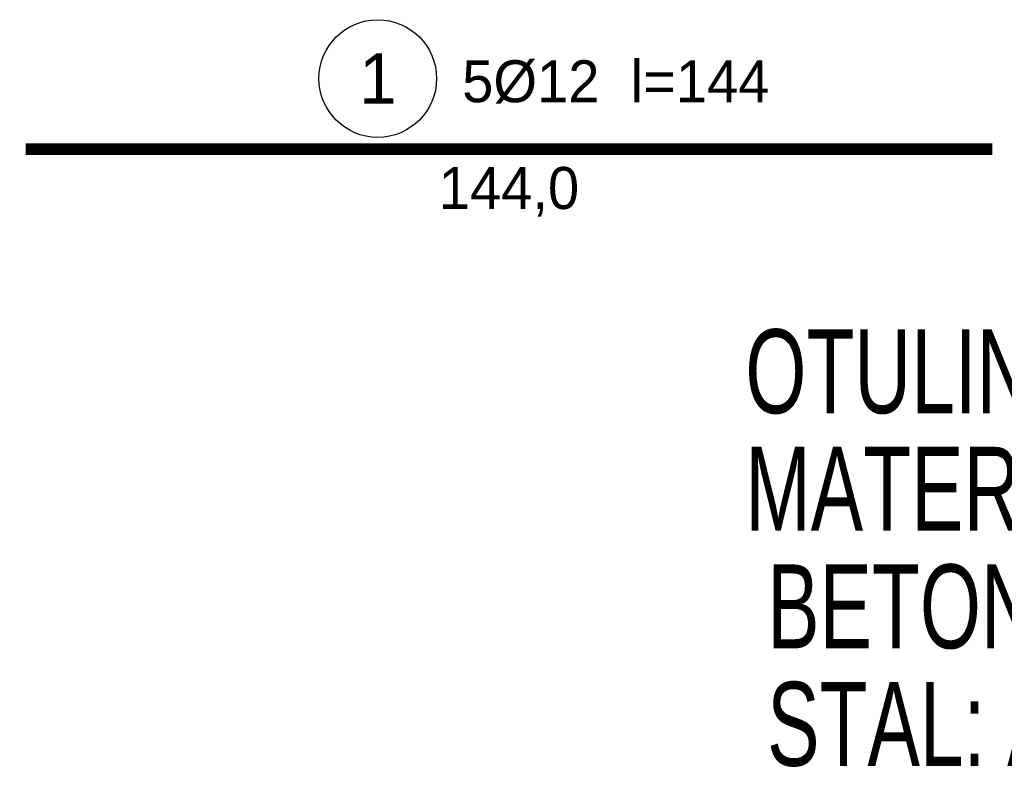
# Model space of a CAD drawing. Header units: millimetres. Extents: x -5773 to -2898, y -9833 to -1081.
# Tile 11 of 53: x -3189 to -3042, y -8582 to -8468. Entities that reach past the tile are written whole.
import ezdxf
from ezdxf.enums import TextEntityAlignment as Align

# ---------------------------------------------------------------- set-up
doc = ezdxf.new("R2010")
doc.units = ezdxf.units.MM
doc.header["$LTSCALE"] = 25
doc.layers.add('BZ_txg', color=3, linetype='Continuous')
doc.styles.add('BIKTG', font='bikromsw.shx', dxfattribs={"width": 0.85})
doc.styles.add('SPECBUD_TXT', font='txt')

msp = doc.modelspace()

# ---------------------------------------------------------------- linework, layer by layer
at = {"color": 3, "linetype": 'Continuous', "ltscale": 125, "const_width": 1.77}
msp.add_lwpolyline([(-3043.97, -8486.85), (-3043.97, -8486.85), (-3043.97, -8486.85), (-3043.97, -8486.85), (-3043.97, -8486.85), (-3043.97, -8486.85), (-3187.97, -8486.85), (-3187.97, -8486.85), (-3187.97, -8486.85), (-3187.97, -8486.85), (-3187.97, -8486.85), (-3187.97, -8486.85)], dxfattribs=at)
at = {"color": 1, "linetype": 'Continuous', "ltscale": 125}
msp.add_circle((-3135.51, -8476.33), 8.76, dxfattribs=at)

# ---------------------------------------------------------------- texts
at = {"color": 2, "ltscale": 125, "style": 'SPECBUD_TXT'}
msp.add_text('1', height=7.5, dxfattribs=at).set_placement((-3135.51, -8476.33), align=Align.MIDDLE_CENTER)
for s, p in [(' 5Ø12  l=144', (-3101.21, -8473.61)), ('144,0', (-3115.97, -8489.5))]:
    msp.add_text(s, height=6.25, dxfattribs=at).set_placement(p, align=Align.TOP_CENTER)
at = {"layer": 'BZ_txg', "insert": (-3080.76, -8513.67), "char_height": 12.5, "width": 219.1519, "attachment_point": 1, "line_spacing_factor": 0.84, "style": 'BIKTG'}
msp.add_mtext('{\\W0.7;OTULINA: 3cm\\PMATERIAŁY:\\P BETON: C25/30 (B30)\\P STAL: A-IIIN (B500SP)}', dxfattribs=at)

doc.saveas('drawing.dxf')
